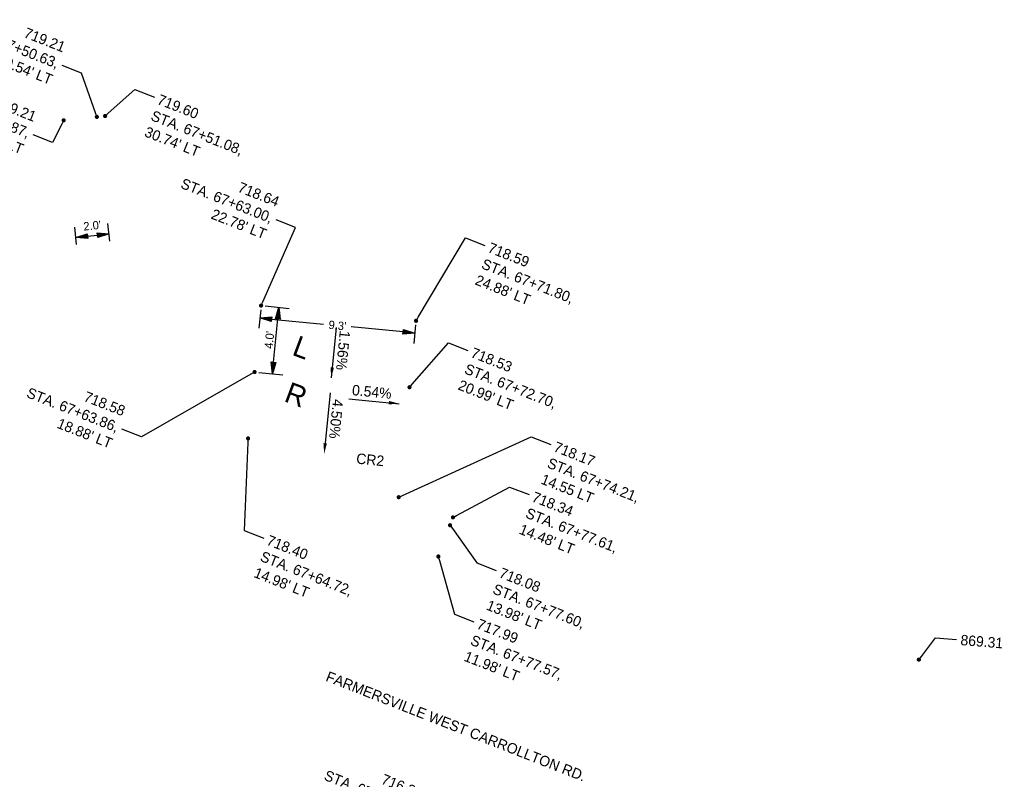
# Model space of a CAD drawing. Header units: feet. Extents: x 1464127 to 1492048, y 602360 to 652423.
# Tile 7 of 13: x 1473082 to 1473142, y 614516 to 614562. Entities that reach past the tile are written whole.
import ezdxf
from ezdxf import colors
from ezdxf.entities.mleader import LeaderData, LeaderLine
from ezdxf.math import Vec2, Vec3

# ---------------------------------------------------------------- set-up
doc = ezdxf.new("R2010")
doc.units = ezdxf.units.FT
doc.header["$MEASUREMENT"] = 0
doc.layers.add('GE_P_CL_Text', color=4, linetype='Continuous')
doc.layers.add('PV_P_Text', color=8, linetype='Continuous')
doc.styles.add('Slanted-Normal', font='font31.shx', dxfattribs={"height": 0.1})
doc.styles.get("Standard").update_dxf_attribs({"font": 'font31.shx'})
doc.dimstyles.new('Dec-1  Slanted', dxfattribs={"dimtxt": 0.14, "dimasz": 0.14, "dimexe": 0.07, "dimexo": 0.07, "dimgap": 0.07, "dimtad": 1, "dimdec": 1, "dimzin": 3, "dimdsep": 46, "dimtxsty": 'Slanted-Normal', "dimblk": 'Dim1', "dimcen": 0, "dimclrd": 95, "dimclre": 95, "dimclrt": 7, "dimadec": 1, "dimazin": 3, "dimtfac": 1, "dimtdec": 1, "dimtix": 1, "dimtofl": 0, "dimtmove": 1, "dimatfit": 3, "dimldrblk": 'Dim1', "dimfxl": 1, "dimtolj": 1, "dimtzin": 0, "dimlwd": -1, "dimlwe": -1, "dimarcsym": 0})

# ---------------------------------------------------------------- blocks, each defined once
blk = doc.blocks.new('_Dot')
at = {"color": 0, "linetype": 'ByBlock', "lineweight": -2}
blk.add_line((-0.5, 0), (-1, 0), dxfattribs=at)
at = {"color": 0, "linetype": 'ByBlock', "const_width": 0.5}
blk.add_lwpolyline([(-0.25, 0, 1), (0.25, 0, 1)], format="xyb", close=True, dxfattribs=at)
blk = doc.blocks.new('Dim1')
h = blk.add_hatch(color=4)
h.dxf.hatch_style = 1
h.paths.add_polyline_path([(0, 0), (-1, -0.2), (-1, 0.2)])
at = {"color": 4}
blk.add_lwpolyline([(0, 0), (-1, -0.2), (-1, 0.2), (0, 0)], dxfattribs=at)
blk = doc.blocks.new('*D1116')
at = {"layer": 'Defpoints', "color": 0, "transparency": 16777216}
for p in [(1473096.964, 614544.715, 1557.818), (1473106.25, 614543.803, 1557.818), (1473106.178, 614543.065)]:
    blk.add_point(p, dxfattribs=at)
at = {"layer": 'PV_P_Text', "color": 95, "linetype": 'Continuous', "transparency": 16777216}
for p, q in [((1473096.94, 614544.467), (1473096.83, 614543.355)), ((1473097.588, 614543.909), (1473100.705, 614543.602)), ((1473105.481, 614543.133), (1473102.364, 614543.439)), ((1473106.226, 614543.554), (1473106.117, 614542.443))]:
    blk.add_line(p, q, dxfattribs=at)
at = {"layer": 'PV_P_Text', "color": 95, "transparency": 16777216, "xscale": 0.7000000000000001, "yscale": 0.7000000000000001, "zscale": 0.7000000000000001}
for p, rotation in [((1473096.892, 614543.977), 174.3891163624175), ((1473106.178, 614543.065), 354.3891163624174)]:
    blk.add_blockref('Dim1', p, dxfattribs=dict(at, rotation=rotation))
at = {"layer": 'PV_P_Text', "color": 7, "transparency": 16777216, "insert": (1473101.535, 614543.521), "char_height": 0.5, "attachment_point": 5, "rotation": 354.38912, "style": 'Slanted-Normal'}
blk.add_mtext("\\A1;9.3'", dxfattribs=at)
blk = doc.blocks.new('*D1118')
at = {"layer": 'Defpoints', "color": 0, "transparency": 16777216}
for p in [(1473096.964, 614544.715, 2276.695), (1473098.031, 614544.611), (1473096.573, 614540.735, 2276.695)]:
    blk.add_point(p, dxfattribs=at)
at = {"layer": 'PV_P_Text', "color": 95, "linetype": 'Continuous', "transparency": 16777216}
for p, q in [((1473097.213, 614544.691), (1473098.653, 614544.549)), ((1473097.708, 614541.326), (1473097.962, 614543.914)), ((1473096.822, 614540.71), (1473098.262, 614540.569))]:
    blk.add_line(p, q, dxfattribs=at)
at = {"layer": 'PV_P_Text', "color": 95, "transparency": 16777216, "xscale": 0.7000000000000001, "yscale": 0.7000000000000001, "zscale": 0.7000000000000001}
for p, rotation in [((1473098.031, 614544.611), 84.38911636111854), ((1473097.64, 614540.63), 264.3891163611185)]:
    blk.add_blockref('Dim1', p, dxfattribs=dict(at, rotation=rotation))
at = {"layer": 'PV_P_Text', "color": 7, "transparency": 16777216, "insert": (1473097.462, 614542.657), "char_height": 0.5, "attachment_point": 5, "rotation": 84.38912, "style": 'Slanted-Normal'}
blk.add_mtext("\\A1;4.0'", dxfattribs=at)
blk = doc.blocks.new('*D1147')
at = {"layer": 'Defpoints', "color": 0, "transparency": 16777216}
for p in [(1473087.851, 614549.008), (1473085.933, 614548.121, 1557.818), (1473087.922, 614548.328, 1557.818)]:
    blk.add_point(p, dxfattribs=at)
at = {"layer": 'PV_P_Text', "color": 95, "linetype": 'Continuous', "transparency": 16777216}
for p, q in [((1473087.896, 614548.577), (1473087.786, 614549.629)), ((1473085.907, 614548.37), (1473085.797, 614549.422)), ((1473086.558, 614548.873), (1473087.155, 614548.935))]:
    blk.add_line(p, q, dxfattribs=at)
at = {"layer": 'PV_P_Text', "color": 95, "transparency": 16777216, "xscale": 0.7000000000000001, "yscale": 0.7000000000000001, "zscale": 0.7000000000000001}
for p, rotation in [((1473087.851, 614549.008), 5.95511498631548), ((1473085.862, 614548.8), 185.9551149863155)]:
    blk.add_blockref('Dim1', p, dxfattribs=dict(at, rotation=rotation))
at = {"layer": 'PV_P_Text', "color": 7, "transparency": 16777216, "insert": (1473086.839, 614549.507), "char_height": 0.5, "attachment_point": 5, "rotation": 5.95511, "style": 'Slanted-Normal'}
blk.add_mtext("\\A1;2.0'", dxfattribs=at)

msp = doc.modelspace()

# ---------------------------------------------------------------- linework, layer by layer
at = {"layer": 'PV_P_Text', "color": 7, "linetype": 'ByBlock', "lineweight": -2}
for points in [[(1473101.463, 614543.404), (1473101.167, 614540.389)], [(1473101.101, 614539.478), (1473100.805, 614536.463)], [(1473102.225, 614539.132), (1473105.24, 614538.836)]]:
    msp.add_lwpolyline(points, dxfattribs=at)
at = {"layer": 'PV_P_Text', "color": 7}
for points in [[(1473101.331, 614541), (1473101.167, 614540.389), (1473101.124, 614541.021)], [(1473104.628, 614539.001), (1473105.24, 614538.836), (1473104.608, 614538.793)], [(1473100.702, 614536.473), (1473100.744, 614535.841), (1473100.909, 614536.452)]]:
    msp.add_solid(points, dxfattribs=at)

# ---------------------------------------------------------------- texts
at = {"layer": 'GE_P_CL_Text', "insert": (1473101.017, 614522.818), "char_height": 0.625, "attachment_point": 1, "rotation": 338.64273}
msp.add_mtext_dynamic_manual_height_columns('FARMERSVILLE WEST CARROLLTON RD.', width=23.04044, gutter_width=10, heights=[0.727], dxfattribs=at)
at = {"layer": 'PV_P_Text', "color": 7, "attachment_point": 5}
for s, insert, char_height, rotation in [('1.56%', (1473101.875, 614542.027), 0.625, 264.38912), ('L', (1473099.412, 614542.203), 1.25, 339.5652), ('R', (1473099.064, 614539.372), 1.25, 339.5652), ('0.54%', (1473103.602, 614539.544), 0.625, 354.38912), ('4.50%', (1473101.457, 614537.921), 0.625, 264.38912), ('CR2', (1473103.506, 614535.474), 0.625, 354.38912)]:
    msp.add_mtext(s, dxfattribs=dict(at, insert=insert, char_height=char_height, rotation=rotation))

# ---------------------------------------------------------------- dimensions: what is measured, and where the dimension line sits
at = {"layer": 'PV_P_Text', "color": 7}
dim = msp.add_linear_dim(base=(1473087.851, 614549.008, -1557.818), p1=(1473085.933, 614548.121), p2=(1473087.922, 614548.328), angle=5.95511, dimstyle='Dec-1  Slanted', override={"dimscale": 0, "dimexe": 0.125, "dimexo": 0.05, "dimgap": 0.025, "dimpost": "'"}, dxfattribs=at)
dim.commit()
dim.dimension.update_dxf_attribs({"geometry": '*D1147', "text_midpoint": (1473086.878, 614549.134, -1557.818), "dimtype": 161})
for p1, p2, distance, override, picture, middle in [((1473096.573, 614540.735, 718.877), (1473096.964, 614544.715, 718.877), -1.072, {"dimscale": 0, "dimexe": 0.125, "dimexo": 0.05, "dimgap": 0.025, "dimpost": "'"}, '*D1118', (1473097.462, 614542.657, -1557.818)), ((1473096.964, 614544.715, 718.877), (1473106.25, 614543.803, 718.877), -0.742, {"dimscale": 0, "dimexe": 0.125, "dimexo": 0.05, "dimgap": 0.025, "dimtad": 0, "dimpost": "'"}, '*D1116', (1473101.535, 614543.521, -838.941))]:
    dim = msp.add_aligned_dim(p1=p1, p2=p2, distance=distance, dimstyle='Dec-1  Slanted', override=override, dxfattribs=at)
    dim.commit()
    dim.dimension.update_dxf_attribs({"geometry": picture, "text_midpoint": middle})

# ---------------------------------------------------------------- leaders
ml = msp.add_multileader_mtext('Standard', dxfattribs=at)
ml.set_content("719.21\\PSTA. 67+50.63, \\P30.54' LT", color=7)
ml.set_leader_properties()
ml.set_arrow_properties(name='DOT')
ml.build(insert=Vec2(0, 0))
ml.multileader.update_dxf_attribs({"text_right_attachment_type": 2, "dogleg_length": 0.25, "arrow_head_size": 0.25, "scale": 5})
ctx = ml.context
ctx.base_point, ctx.scale, ctx.char_height, ctx.arrow_head_size, ctx.landing_gap_size, ctx.plane_origin, ctx.plane_x_axis, ctx.plane_y_axis = Vec3(1473078.336, 614562.869, 719.21), 5, 0.625, 0.25, 0.25, Vec3(1473117.625, 614572.409, 719.21), Vec3(0.930594, -0.366052), Vec3(0.366052, 0.930594)
ctx.right_attachment, ctx.text_align_type = 2, 2
notes = []
notes.append((ctx, [(0, (1, 1, 0), (1473086.203, 614558.655, 719.21), (-0.930594, 0.366052), 1.25, [(0, [(1473087.119, 614556.026, 719.21)], 0, [])])]))
ctx.mtext.insert, ctx.mtext.text_direction, ctx.mtext.rotation, ctx.mtext.alignment, ctx.mtext.flow_direction = Vec3(1473085.302, 614560.464, 719.21), Vec3(0.930594, -0.366052), 5.908422, 3, 5
ml = msp.add_multileader_mtext('Standard', dxfattribs=at)
ml.set_content("719.21\\PSTA. 67+48.87, \\P29.75' LT", color=7)
ml.set_leader_properties()
ml.set_arrow_properties(name='DOT')
ml.build(insert=Vec2(0, 0))
ml.multileader.update_dxf_attribs({"text_right_attachment_type": 2, "dogleg_length": 0.25, "arrow_head_size": 0.25, "scale": 5})
ctx = ml.context
ctx.base_point, ctx.scale, ctx.char_height, ctx.arrow_head_size, ctx.landing_gap_size, ctx.plane_origin, ctx.plane_x_axis, ctx.plane_y_axis = Vec3(1473076.672, 614558.674), 5, 0.625, 0.25, 0.25, Vec3(1473115.636, 614572.202), Vec3(0.930594, -0.366052), Vec3(0.366052, 0.930594)
ctx.right_attachment, ctx.text_align_type = 2, 2
notes.append((ctx, [(0, (1, 1, 0), (1473084.461, 614554.491), (-0.930594, 0.366052), 1.25, [(0, [(1473085.13, 614555.819)], 0, [])])]))
ctx.mtext.insert, ctx.mtext.text_direction, ctx.mtext.rotation, ctx.mtext.alignment, ctx.mtext.flow_direction = Vec3(1473083.56, 614556.3), Vec3(0.930594, -0.366052), 5.908422, 3, 5
ml = msp.add_multileader_mtext('Standard', dxfattribs=at)
ml.set_content("719.60\\PSTA. 67+51.08, \\P30.74' LT", color=7)
ml.set_leader_properties()
ml.set_arrow_properties(name='DOT')
ml.build(insert=Vec2(0, 0))
ml.multileader.update_dxf_attribs({"text_right_attachment_type": 2, "dogleg_length": 0.25, "arrow_head_size": 0.25, "scale": 5})
ctx = ml.context
ctx.base_point, ctx.scale, ctx.char_height, ctx.arrow_head_size, ctx.landing_gap_size, ctx.plane_origin, ctx.plane_x_axis, ctx.plane_y_axis = Vec3(1473090.565, 614557.202, 719.21), 5, 0.625, 0.25, 0.25, Vec3(1473118.123, 614572.461, 719.21), Vec3(0.930594, -0.366052), Vec3(0.366052, 0.930594)
ctx.right_attachment = 2
notes.append((ctx, [(1, (1, 1, 0), (1473089.402, 614557.659, 719.21), (0.930594, -0.366052), 1.25, [(0, [(1473087.616, 614556.078, 719.21)], 0, [])])]))
ctx.mtext.insert, ctx.mtext.text_direction, ctx.mtext.rotation, ctx.mtext.flow_direction = Vec3(1473090.912, 614557.401, 719.21), Vec3(0.930594, -0.366052), 5.908422, 5
ml = msp.add_multileader_mtext('Standard', dxfattribs=at)
ml.set_content("718.64\\PSTA. 67+63.00, \\P22.78' LT", color=7)
ml.set_leader_properties()
ml.set_arrow_properties(name='DOT')
ml.build(insert=Vec2(0, 0))
ml.multileader.update_dxf_attribs({"text_right_attachment_type": 2, "dogleg_length": 0.25, "arrow_head_size": 0.25, "scale": 5})
ctx = ml.context
ctx.base_point, ctx.scale, ctx.char_height, ctx.arrow_head_size, ctx.landing_gap_size, ctx.plane_origin, ctx.plane_x_axis, ctx.plane_y_axis = Vec3(1473091.103, 614553.63, 718.877), 5, 0.625, 0.25, 0.25, Vec3(1473127.47, 614561.099, 718.877), Vec3(0.930594, -0.366052), Vec3(0.366052, 0.930594)
ctx.right_attachment, ctx.text_align_type = 2, 2
notes.append((ctx, [(0, (1, 1, 0), (1473099.025, 614549.394, 718.877), (-0.930594, 0.366052), 1.25, [(0, [(1473096.964, 614544.715, 718.877)], 0, [])])]))
ctx.mtext.insert, ctx.mtext.text_direction, ctx.mtext.rotation, ctx.mtext.alignment, ctx.mtext.flow_direction = Vec3(1473098.124, 614551.203, 718.877), Vec3(0.930594, -0.366052), 5.908422, 3, 5
ml = msp.add_multileader_mtext('Standard', dxfattribs=at)
ml.set_content("718.59\\PSTA. 67+71.80, \\P24.88' LT", color=7)
ml.set_leader_properties()
ml.set_arrow_properties(name='DOT')
ml.build(insert=Vec2(0, 0))
ml.multileader.update_dxf_attribs({"text_right_attachment_type": 2, "dogleg_length": 0.25, "arrow_head_size": 0.25, "scale": 5})
ctx = ml.context
ctx.base_point, ctx.scale, ctx.char_height, ctx.arrow_head_size, ctx.landing_gap_size, ctx.plane_origin, ctx.plane_x_axis, ctx.plane_y_axis = Vec3(1473110.382, 614548.32, 718.877), 5, 0.625, 0.25, 0.25, Vec3(1473136.757, 614560.186, 718.877), Vec3(0.930594, -0.366052), Vec3(0.366052, 0.930594)
ctx.right_attachment = 2
notes.append((ctx, [(1, (1, 1, 0), (1473109.219, 614548.777, 718.877), (0.930594, -0.366052), 1.25, [(0, [(1473106.25, 614543.803, 718.877)], 0, [])])]))
ctx.mtext.insert, ctx.mtext.text_direction, ctx.mtext.rotation, ctx.mtext.flow_direction = Vec3(1473110.729, 614548.519, 718.877), Vec3(0.930594, -0.366052), 5.908422, 5
ml = msp.add_multileader_mtext('Standard', dxfattribs=at)
ml.set_content("718.53\\PSTA. 67+72.70, \\P20.99' LT", color=7)
ml.set_leader_properties()
ml.set_arrow_properties(name='DOT')
ml.build(insert=Vec2(0, 0))
ml.multileader.update_dxf_attribs({"text_right_attachment_type": 2, "dogleg_length": 0.25, "arrow_head_size": 0.25, "scale": 5})
ctx = ml.context
ctx.base_point, ctx.scale, ctx.char_height, ctx.arrow_head_size, ctx.landing_gap_size, ctx.plane_origin, ctx.plane_x_axis, ctx.plane_y_axis = Vec3(1473109.36, 614542.025, 719.164), 5, 0.625, 0.25, 0.25, Vec3(1473136.448, 614557.097, 719.164), Vec3(0.930594, -0.366052), Vec3(0.366052, 0.930594)
ctx.right_attachment = 2
notes.append((ctx, [(1, (1, 1, 0), (1473108.197, 614542.483, 719.164), (0.930594, -0.366052), 1.25, [(0, [(1473105.859, 614539.822, 719.164)], 0, [])])]))
ctx.mtext.insert, ctx.mtext.text_direction, ctx.mtext.rotation, ctx.mtext.flow_direction = Vec3(1473109.707, 614542.225, 719.164), Vec3(0.930594, -0.366052), 5.908422, 5
ml = msp.add_multileader_mtext('Standard', dxfattribs=at)
ml.set_content("718.58\\PSTA. 67+63.86, \\P18.88' LT", color=7)
ml.set_leader_properties()
ml.set_arrow_properties(name='DOT')
ml.build(insert=Vec2(0, 0))
ml.multileader.update_dxf_attribs({"text_right_attachment_type": 2, "dogleg_length": 0.25, "arrow_head_size": 0.25, "scale": 5})
ctx = ml.context
ctx.base_point, ctx.scale, ctx.char_height, ctx.arrow_head_size, ctx.landing_gap_size, ctx.plane_origin, ctx.plane_x_axis, ctx.plane_y_axis = Vec3(1473081.967, 614541.047, 718.877), 5, 0.625, 0.25, 0.25, Vec3(1473127.177, 614558.113, 718.877), Vec3(0.930594, -0.366052), Vec3(0.366052, 0.930594)
ctx.right_attachment, ctx.text_align_type = 2, 2
notes.append((ctx, [(0, (1, 1, 0), (1473089.788, 614536.851, 718.877), (-0.930594, 0.366052), 1.25, [(0, [(1473096.573, 614540.735, 718.877)], 0, [])])]))
ctx.mtext.insert, ctx.mtext.text_direction, ctx.mtext.rotation, ctx.mtext.alignment, ctx.mtext.flow_direction = Vec3(1473088.888, 614538.661, 718.877), Vec3(0.930594, -0.366052), 5.908422, 3, 5
ml = msp.add_multileader_mtext('Standard', dxfattribs=at)
ml.set_content("718.40\\PSTA. 67+64.72, \\P14.98' LT", color=7)
ml.set_leader_properties()
ml.set_arrow_properties(name='DOT')
ml.build(insert=Vec2(0, 0))
ml.multileader.update_dxf_attribs({"text_right_attachment_type": 2, "dogleg_length": 0.25, "arrow_head_size": 0.25, "scale": 5})
ctx = ml.context
ctx.base_point, ctx.scale, ctx.char_height, ctx.arrow_head_size, ctx.landing_gap_size, ctx.plane_origin, ctx.plane_x_axis, ctx.plane_y_axis = Vec3(1473097.12, 614530.783, 718.877), 5, 0.625, 0.25, 0.25, Vec3(1473126.688, 614553.137, 718.877), Vec3(0.930594, -0.366052), Vec3(0.366052, 0.930594)
ctx.right_attachment = 2
notes.append((ctx, [(1, (1, 1, 0), (1473095.957, 614531.241, 718.877), (0.930594, -0.366052), 1.25, [(0, [(1473096.182, 614536.754, 718.877)], 0, [])])]))
ctx.mtext.insert, ctx.mtext.text_direction, ctx.mtext.rotation, ctx.mtext.flow_direction = Vec3(1473097.467, 614530.983, 718.877), Vec3(0.930594, -0.366052), 5.908422, 5
ml = msp.add_multileader_mtext('Standard', dxfattribs=at)
ml.set_content('718.17\\PSTA. 67+74.21, \\P14.55 LT', color=7)
ml.set_leader_properties()
ml.set_arrow_properties(name='DOT')
ml.build(insert=Vec2(0, 0))
ml.multileader.update_dxf_attribs({"text_right_attachment_type": 2, "dogleg_length": 0.25, "arrow_head_size": 0.25, "scale": 5})
ctx = ml.context
ctx.base_point, ctx.scale, ctx.char_height, ctx.arrow_head_size, ctx.landing_gap_size, ctx.plane_origin, ctx.plane_x_axis, ctx.plane_y_axis = Vec3(1473114.324, 614536.384, 718.877), 5, 0.625, 0.25, 0.25, Vec3(1473135.718, 614549.614, 718.877), Vec3(0.930594, -0.366052), Vec3(0.366052, 0.930594)
ctx.right_attachment = 2
notes.append((ctx, [(1, (1, 1, 0), (1473113.161, 614536.841, 718.877), (0.930594, -0.366052), 1.25, [(0, [(1473105.212, 614533.231, 718.877)], 0, [])])]))
ctx.mtext.insert, ctx.mtext.text_direction, ctx.mtext.rotation, ctx.mtext.flow_direction = Vec3(1473114.671, 614536.583, 718.877), Vec3(0.930594, -0.366052), 5.908422, 5
ml = msp.add_multileader_mtext('Standard', dxfattribs=at)
ml.set_content("718.34\\PSTA. 67+77.61, \\P14.48' LT", color=7)
ml.set_leader_properties()
ml.set_arrow_properties(name='DOT')
ml.build(insert=Vec2(0, 0))
ml.multileader.update_dxf_attribs({"text_right_attachment_type": 2, "dogleg_length": 0.25, "arrow_head_size": 0.25, "scale": 5})
ctx = ml.context
ctx.base_point, ctx.scale, ctx.char_height, ctx.arrow_head_size, ctx.landing_gap_size, ctx.plane_origin, ctx.plane_x_axis, ctx.plane_y_axis = Vec3(1473113.022, 614533.383), 5, 0.625, 0.25, 0.25, Vec3(1473138.97, 614548.403), Vec3(0.930594, -0.366052), Vec3(0.366052, 0.930594)
ctx.right_attachment = 2
notes.append((ctx, [(1, (1, 1, 0), (1473111.859, 614533.841), (0.930594, -0.366052), 1.25, [(0, [(1473108.464, 614532.02)], 0, [])])]))
ctx.mtext.insert, ctx.mtext.text_direction, ctx.mtext.rotation, ctx.mtext.flow_direction = Vec3(1473113.369, 614533.582), Vec3(0.930594, -0.366052), 5.908422, 5
ml = msp.add_multileader_mtext('Standard', dxfattribs=at)
ml.set_content("718.08\\PSTA. 67+77.60, \\P13.98' LT", color=7)
ml.set_leader_properties()
ml.set_arrow_properties(name='DOT')
ml.build(insert=Vec2(0, 0))
ml.multileader.update_dxf_attribs({"text_right_attachment_type": 2, "dogleg_length": 0.25, "arrow_head_size": 0.25, "scale": 5})
ctx = ml.context
ctx.base_point, ctx.scale, ctx.char_height, ctx.arrow_head_size, ctx.landing_gap_size, ctx.plane_origin, ctx.plane_x_axis, ctx.plane_y_axis = Vec3(1473111.056, 614528.831, 718.077), 5, 0.625, 0.25, 0.25, Vec3(1473138.795, 614547.934, 718.077), Vec3(0.930594, -0.366052), Vec3(0.366052, 0.930594)
ctx.right_attachment = 2
notes.append((ctx, [(1, (1, 1, 0), (1473109.893, 614529.289, 718.077), (0.930594, -0.366052), 1.25, [(0, [(1473108.289, 614531.551, 718.077)], 0, [])])]))
ctx.mtext.insert, ctx.mtext.text_direction, ctx.mtext.rotation, ctx.mtext.flow_direction = Vec3(1473111.403, 614529.031, 718.077), Vec3(0.930594, -0.366052), 5.908422, 5
ml = msp.add_multileader_mtext('Standard', dxfattribs=at)
ml.set_content("717.99\\PSTA. 67+77.57, \\P11.98' LT", color=7)
ml.set_leader_properties()
ml.set_arrow_properties(name='DOT')
ml.build(insert=Vec2(0, 0))
ml.multileader.update_dxf_attribs({"text_right_attachment_type": 2, "dogleg_length": 0.25, "arrow_head_size": 0.25, "scale": 5})
ctx = ml.context
ctx.base_point, ctx.scale, ctx.char_height, ctx.arrow_head_size, ctx.landing_gap_size, ctx.plane_origin, ctx.plane_x_axis, ctx.plane_y_axis = Vec3(1473109.718, 614525.766), 5, 0.625, 0.25, 0.25, Vec3(1473138.097, 614546.06), Vec3(0.930594, -0.366052), Vec3(0.366052, 0.930594)
ctx.right_attachment = 2
notes.append((ctx, [(1, (1, 1, 0), (1473108.555, 614526.223), (0.930594, -0.366052), 1.25, [(0, [(1473107.591, 614529.677)], 0, [])])]))
ctx.mtext.insert, ctx.mtext.text_direction, ctx.mtext.rotation, ctx.mtext.flow_direction = Vec3(1473110.065, 614525.965), Vec3(0.930594, -0.366052), 5.908422, 5
ml = msp.add_multileader_mtext('Standard', dxfattribs=at)
ml.set_content('869.31', color=7)
ml.set_leader_properties()
ml.set_arrow_properties(name='DOT')
ml.build(insert=Vec2(0, 0))
ml.multileader.update_dxf_attribs({"text_right_attachment_type": 2, "dogleg_length": 0.25, "arrow_head_size": 0.25, "scale": 5})
ctx = ml.context
ctx.base_point, ctx.scale, ctx.char_height, ctx.arrow_head_size, ctx.landing_gap_size, ctx.plane_origin, ctx.plane_x_axis, ctx.plane_y_axis = Vec3(1473138.642, 614524.696), 5, 0.625, 0.25, 0.25, Vec3(1473155.158, 614525.298), Vec3(0.996814, -0.07976), Vec3(0.07976, 0.996814)
ctx.right_attachment = 2
notes.append((ctx, [(1, (1, 1, 0), (1473137.396, 614524.795), (0.996814, -0.07976), 1.25, [(0, [(1473136.388, 614523.495)], 0, [])])]))
ctx.mtext.insert, ctx.mtext.text_direction, ctx.mtext.rotation, ctx.mtext.flow_direction = Vec3(1473138.916, 614524.993), Vec3(0.996814, -0.07976), 6.203341, 5
ml = msp.add_multileader_mtext('Standard', dxfattribs=at)
ml.set_content("716.35\\PSTA. 67+89.15, \\P13.59' RT", color=7)
ml.set_leader_properties()
ml.set_arrow_properties(name='DOT')
ml.build(insert=Vec2(0, 0))
ml.multileader.update_dxf_attribs({"text_right_attachment_type": 2, "dogleg_length": 0.25, "arrow_head_size": 0.25, "scale": 5})
ctx = ml.context
ctx.base_point, ctx.scale, ctx.char_height, ctx.arrow_head_size, ctx.landing_gap_size, ctx.plane_origin, ctx.plane_x_axis, ctx.plane_y_axis = Vec3(1473100.05, 614518.015), 5, 0.625, 0.25, 0.25, Vec3(1473140.256, 614518.079), Vec3(0.930594, -0.366052), Vec3(0.366052, 0.930594)
ctx.right_attachment, ctx.text_align_type = 2, 2
notes.append((ctx, [(0, (1, 1, 0), (1473107.621, 614513.918), (-0.930594, 0.366052), 1.25, [(0, [(1473109.75, 614501.696)], 0, [])])]))
ctx.mtext.insert, ctx.mtext.text_direction, ctx.mtext.rotation, ctx.mtext.alignment, ctx.mtext.flow_direction = Vec3(1473106.721, 614515.727), Vec3(0.930594, -0.366052), 5.908422, 3, 5
for ctx, leaders in notes:
    for number, flags, end, landing, length, lines in leaders:
        leader = LeaderData()
        leader.index, (leader.has_last_leader_line, leader.has_dogleg_vector, leader.attachment_direction) = number, flags
        leader.last_leader_point, leader.dogleg_vector, leader.dogleg_length = Vec3(end), Vec3(landing), length
        for number, points, colour, breaks in lines:
            line = LeaderLine()
            line.index, line.vertices, line.color, line.breaks = number, Vec3.list(points), colors.encode_raw_color(colour), breaks
            leader.lines.append(line)
        ctx.leaders.append(leader)

doc.saveas('drawing.dxf')
